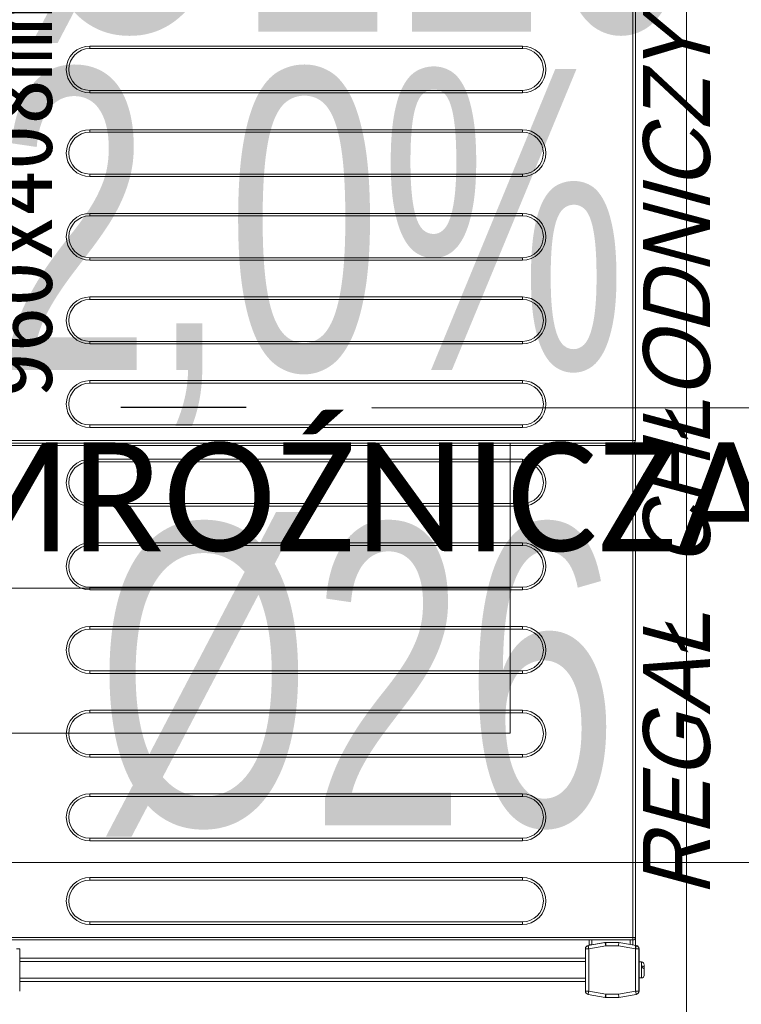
# Model space of a CAD drawing. Header units: centimetres. Extents: x -9388 to 91680, y -1419244 to 50347.
# Tile 109 of 183: x 45511 to 45942, y -709856 to -709268. Entities that reach past the tile are written whole.
import ezdxf
from ezdxf.enums import TextEntityAlignment as Align

# ---------------------------------------------------------------- set-up
doc = ezdxf.new("R2010")
doc.units = ezdxf.units.CM
doc.linetypes.add('PHANTOM', pattern=[2.5, 1.25, -0.25, 0.25, -0.25, 0.25, -0.25])
doc.layers.add('! Strefy Powierzchnie', color=7, linetype='Continuous')
for name, color, linetype, lineweight in [('Metryczki pomieszczeń ArchiCADa_Nr_pióra__6', 7, 'Continuous', 13), ('Q_ks_opis', 3, 'Continuous', 13), ('Q_opisy_średnice_woda', 3, 'Continuous', 9), ('Q_podkład', 8, 'Continuous', 9), ('Wnętrze - umeblowanie_Nr_pióra__1', 7, 'Continuous', 13), ('Ściany wewnętrzne_Nr_pióra__1', 7, 'Continuous', 13)]:
    doc.layers.add(name, color=color, linetype=linetype, lineweight=lineweight)
doc.layers.add('Q_kd', color=7, linetype='PHANTOM', lineweight=30, true_color=0x01ff01)
doc.layers.add('Wnętrze - umeblowanie_Nr_pióra__201', color=7, linetype='Continuous', lineweight=5, true_color=0x595959)
doc.styles.add('Arial Narrow_____', font='ARIALN.TTF', dxfattribs={"width": 0.8})
doc.styles.add('GENERATED_STYLE_1', font='calibri.ttf')
doc.styles.add('GENERATED_STYLE_2', font='arial.ttf')
doc.styles.add('GENERATED_STYLE_5', font='msgothic.ttc')

# ---------------------------------------------------------------- blocks, each defined once
blk = doc.blocks.new('KOMORA MROŹNICZA_08_4', base_point=(43538.57, -711426.62))
at = {"layer": 'Metryczki pomieszczeń ArchiCADa_Nr_pióra__6', "linetype": 'Continuous'}
for p, q in [((43098.4, -711247.72), (44013.61, -711435.72)), ((43996.17, -711520.62), (43080.97, -711332.61)), ((43080.97, -711332.61), (43996.17, -711520.62)), ((43978.73, -711605.51), (43063.53, -711417.51)), ((44013.61, -711435.72), (43996.17, -711520.62)), ((43996.17, -711520.62), (43978.73, -711605.51))]:
    blk.add_line(p, q, dxfattribs=at)
at = {"layer": 'Metryczki pomieszczeń ArchiCADa_Nr_pióra__6'}
for tag, height, style, p in [('ROOM_NAME', 65, 'GENERATED_STYLE_1', (43147.38, -711257.42)), ('ROOM_AREA', 65, 'GENERATED_STYLE_2', (43129.94, -711350.01)), ('DUMMY_385', 65, 'GENERATED_STYLE_2', (43342.18, -711395.3)), ('DUMMY_386', 43.33, 'GENERATED_STYLE_2', (43427.07, -711408.6))]:
    blk.add_attdef(tag, text='', height=height, rotation=348.3916, dxfattribs=dict(at, style=style)).set_placement(p, align=Align.TOP_LEFT)
blk = doc.blocks.new('PAB.01_RZUT PRZYZIEMIA')
at = {"layer": '! Strefy Powierzchnie', "color": 8, "linetype": 'Continuous', "lineweight": 0, "flags": 128}
blk.add_lwpolyline([(44909, -710284.28), (45909, -710284.28), (45909, -708884.28), (44909, -708884.28)], close=True, dxfattribs=at)
at = {"layer": 'Wnętrze - umeblowanie_Nr_pióra__201', "color": 8, "linetype": 'Continuous'}
for p, q in [((45877.12, -709225.19), (45877.12, -709519.19)), ((45877.12, -709225.19), (45877.12, -709519.19)), ((45878.62, -709225.19), (45878.62, -709519.19)), ((45878.62, -709225.19), (45878.62, -709519.19)), ((45811.12, -709283.39), (45552.62, -709283.39)), ((45552.62, -709283.39), (45552.62, -709284.89)), ((45811.12, -709283.39), (45552.62, -709283.39)), ((45552.62, -709283.39), (45552.62, -709284.89)), ((45811.12, -709283.39), (45811.12, -709284.89)), ((45811.12, -709283.39), (45811.12, -709284.89)), ((45811.12, -709284.89), (45552.62, -709284.89)), ((45811.12, -709284.89), (45552.62, -709284.89)), ((45552.62, -709309.89), (45811.12, -709309.89)), ((45552.62, -709309.89), (45552.62, -709311.39)), ((45552.62, -709309.89), (45811.12, -709309.89)), ((45552.62, -709309.89), (45552.62, -709311.39)), ((45552.62, -709311.39), (45811.12, -709311.39)), ((45552.62, -709311.39), (45811.12, -709311.39)), ((45811.12, -709311.39), (45811.12, -709309.89)), ((45811.12, -709311.39), (45811.12, -709309.89)), ((45811.12, -709333.39), (45552.62, -709333.39)), ((45552.62, -709333.39), (45552.62, -709334.89)), ((45811.12, -709333.39), (45552.62, -709333.39)), ((45552.62, -709333.39), (45552.62, -709334.89)), ((45811.12, -709334.89), (45552.62, -709334.89)), ((45811.12, -709334.89), (45552.62, -709334.89)), ((45811.12, -709333.39), (45811.12, -709334.89)), ((45811.12, -709333.39), (45811.12, -709334.89)), ((45552.62, -709359.89), (45811.12, -709359.89)), ((45552.62, -709359.89), (45552.62, -709361.39)), ((45552.62, -709359.89), (45811.12, -709359.89)), ((45552.62, -709359.89), (45552.62, -709361.39)), ((45811.12, -709361.39), (45811.12, -709359.89)), ((45811.12, -709361.39), (45811.12, -709359.89)), ((45552.62, -709361.39), (45811.12, -709361.39)), ((45552.62, -709361.39), (45811.12, -709361.39)), ((45811.12, -709383.39), (45552.62, -709383.39)), ((45552.62, -709383.39), (45552.62, -709384.89)), ((45811.12, -709383.39), (45552.62, -709383.39)), ((45552.62, -709383.39), (45552.62, -709384.89)), ((45811.12, -709383.39), (45811.12, -709384.89)), ((45811.12, -709383.39), (45811.12, -709384.89)), ((45811.12, -709384.89), (45552.62, -709384.89)), ((45811.12, -709384.89), (45552.62, -709384.89)), ((45552.62, -709409.89), (45811.12, -709409.89)), ((45552.62, -709409.89), (45552.62, -709411.39)), ((45552.62, -709409.89), (45811.12, -709409.89)), ((45552.62, -709409.89), (45552.62, -709411.39)), ((45552.62, -709411.39), (45811.12, -709411.39)), ((45552.62, -709411.39), (45811.12, -709411.39)), ((45811.12, -709411.39), (45811.12, -709409.89)), ((45811.12, -709411.39), (45811.12, -709409.89)), ((45811.12, -709433.39), (45552.62, -709433.39)), ((45552.62, -709433.39), (45552.62, -709434.89)), ((45811.12, -709433.39), (45552.62, -709433.39)), ((45552.62, -709433.39), (45552.62, -709434.89)), ((45811.12, -709434.89), (45552.62, -709434.89)), ((45811.12, -709434.89), (45552.62, -709434.89)), ((45811.12, -709433.39), (45811.12, -709434.89)), ((45811.12, -709433.39), (45811.12, -709434.89)), ((45552.62, -709459.89), (45811.12, -709459.89)), ((45552.62, -709459.89), (45552.62, -709461.39)), ((45552.62, -709459.89), (45811.12, -709459.89)), ((45552.62, -709459.89), (45552.62, -709461.39)), ((45811.12, -709461.39), (45811.12, -709459.89)), ((45811.12, -709461.39), (45811.12, -709459.89)), ((45552.62, -709461.39), (45811.12, -709461.39)), ((45552.62, -709461.39), (45811.12, -709461.39)), ((45811.12, -709483.39), (45552.62, -709483.39)), ((45552.62, -709483.39), (45552.62, -709484.89)), ((45811.12, -709483.39), (45552.62, -709483.39)), ((45552.62, -709483.39), (45552.62, -709484.89)), ((45811.12, -709483.39), (45811.12, -709484.89)), ((45811.12, -709483.39), (45811.12, -709484.89)), ((45811.12, -709484.89), (45552.62, -709484.89)), ((45811.12, -709484.89), (45552.62, -709484.89)), ((45552.62, -709509.89), (45811.12, -709509.89)), ((45552.62, -709509.89), (45552.62, -709511.39)), ((45552.62, -709509.89), (45811.12, -709509.89)), ((45552.62, -709509.89), (45552.62, -709511.39)), ((45552.62, -709511.39), (45811.12, -709511.39)), ((45552.62, -709511.39), (45811.12, -709511.39)), ((45811.12, -709511.39), (45811.12, -709509.89)), ((45811.12, -709511.39), (45811.12, -709509.89)), ((45877.12, -709519.19), (45485.12, -709519.19)), ((45877.12, -709519.19), (45485.12, -709519.19)), ((45485.12, -709520.69), (45877.12, -709520.69)), ((45485.12, -709520.69), (45877.12, -709520.69)), ((45485.12, -709522.19), (45877.12, -709522.19)), ((45485.12, -709522.19), (45877.12, -709522.19)), ((45877.12, -709519.19), (45877.12, -709520.69)), ((45877.12, -709519.19), (45878.18, -709519.19)), ((45877.12, -709519.19), (45877.12, -709520.69)), ((45877.12, -709519.19), (45878.18, -709519.19)), ((45877.12, -709520.69), (45877.12, -709522.19)), ((45877.12, -709520.69), (45877.12, -709522.19)), ((45877.12, -709522.19), (45877.12, -709816.19)), ((45878.18, -709522.19), (45877.12, -709522.19)), ((45877.12, -709522.19), (45877.12, -709816.19)), ((45878.18, -709522.19), (45877.12, -709522.19)), ((45878.18, -709519.19), (45878.62, -709519.19)), ((45878.18, -709519.19), (45878.62, -709519.19)), ((45878.62, -709522.19), (45878.18, -709522.19)), ((45878.62, -709522.19), (45878.18, -709522.19)), ((45878.62, -709522.19), (45878.62, -709816.19)), ((45878.62, -709522.19), (45878.62, -709816.19)), ((45811.12, -709530.39), (45552.62, -709530.39)), ((45552.62, -709530.39), (45552.62, -709531.89)), ((45811.12, -709530.39), (45552.62, -709530.39)), ((45552.62, -709530.39), (45552.62, -709531.89)), ((45811.12, -709530.39), (45811.12, -709531.89)), ((45811.12, -709530.39), (45811.12, -709531.89)), ((45811.12, -709531.89), (45552.62, -709531.89)), ((45811.12, -709531.89), (45552.62, -709531.89)), ((45878.68, -709848.22), (45878.68, -709545.36)), ((45878.68, -709848.22), (45878.68, -709545.36)), ((45552.62, -709556.89), (45811.12, -709556.89)), ((45552.62, -709556.89), (45552.62, -709558.39)), ((45552.62, -709556.89), (45811.12, -709556.89)), ((45552.62, -709556.89), (45552.62, -709558.39)), ((45552.62, -709558.39), (45811.12, -709558.39)), ((45552.62, -709558.39), (45811.12, -709558.39)), ((45811.12, -709558.39), (45811.12, -709556.89)), ((45811.12, -709558.39), (45811.12, -709556.89)), ((45811.12, -709580.39), (45552.62, -709580.39)), ((45552.62, -709580.39), (45552.62, -709581.89)), ((45811.12, -709580.39), (45552.62, -709580.39)), ((45552.62, -709580.39), (45552.62, -709581.89)), ((45811.12, -709581.89), (45552.62, -709581.89)), ((45811.12, -709581.89), (45552.62, -709581.89)), ((45811.12, -709580.39), (45811.12, -709581.89)), ((45811.12, -709580.39), (45811.12, -709581.89)), ((45552.62, -709606.89), (45811.12, -709606.89)), ((45552.62, -709606.89), (45552.62, -709608.39)), ((45552.62, -709606.89), (45811.12, -709606.89)), ((45552.62, -709606.89), (45552.62, -709608.39)), ((45811.12, -709608.39), (45811.12, -709606.89)), ((45811.12, -709608.39), (45811.12, -709606.89)), ((45552.62, -709608.39), (45811.12, -709608.39)), ((45552.62, -709608.39), (45811.12, -709608.39)), ((45811.12, -709630.39), (45552.62, -709630.39)), ((45552.62, -709630.39), (45552.62, -709631.89)), ((45811.12, -709630.39), (45552.62, -709630.39)), ((45552.62, -709630.39), (45552.62, -709631.89)), ((45811.12, -709630.39), (45811.12, -709631.89)), ((45811.12, -709630.39), (45811.12, -709631.89)), ((45811.12, -709631.89), (45552.62, -709631.89)), ((45811.12, -709631.89), (45552.62, -709631.89)), ((45552.62, -709656.89), (45811.12, -709656.89)), ((45552.62, -709656.89), (45552.62, -709658.39)), ((45552.62, -709656.89), (45811.12, -709656.89)), ((45552.62, -709656.89), (45552.62, -709658.39)), ((45552.62, -709658.39), (45811.12, -709658.39)), ((45552.62, -709658.39), (45811.12, -709658.39)), ((45811.12, -709658.39), (45811.12, -709656.89)), ((45811.12, -709658.39), (45811.12, -709656.89)), ((45811.12, -709680.39), (45552.62, -709680.39)), ((45552.62, -709680.39), (45552.62, -709681.89)), ((45811.12, -709680.39), (45552.62, -709680.39)), ((45552.62, -709680.39), (45552.62, -709681.89)), ((45811.12, -709681.89), (45552.62, -709681.89)), ((45811.12, -709681.89), (45552.62, -709681.89)), ((45811.12, -709680.39), (45811.12, -709681.89)), ((45811.12, -709680.39), (45811.12, -709681.89)), ((45552.62, -709706.89), (45811.12, -709706.89)), ((45552.62, -709706.89), (45552.62, -709708.39)), ((45552.62, -709706.89), (45811.12, -709706.89)), ((45552.62, -709706.89), (45552.62, -709708.39)), ((45811.12, -709708.39), (45811.12, -709706.89)), ((45811.12, -709708.39), (45811.12, -709706.89)), ((45552.62, -709708.39), (45811.12, -709708.39)), ((45552.62, -709708.39), (45811.12, -709708.39)), ((45811.12, -709730.39), (45552.62, -709730.39)), ((45552.62, -709730.39), (45552.62, -709731.89)), ((45811.12, -709730.39), (45552.62, -709730.39)), ((45552.62, -709730.39), (45552.62, -709731.89)), ((45811.12, -709730.39), (45811.12, -709731.89)), ((45811.12, -709730.39), (45811.12, -709731.89)), ((45811.12, -709731.89), (45552.62, -709731.89)), ((45811.12, -709731.89), (45552.62, -709731.89)), ((45552.62, -709756.89), (45811.12, -709756.89)), ((45552.62, -709756.89), (45552.62, -709758.39)), ((45552.62, -709756.89), (45811.12, -709756.89)), ((45552.62, -709756.89), (45552.62, -709758.39)), ((45552.62, -709758.39), (45811.12, -709758.39)), ((45552.62, -709758.39), (45811.12, -709758.39)), ((45811.12, -709758.39), (45811.12, -709756.89)), ((45811.12, -709758.39), (45811.12, -709756.89)), ((45811.12, -709780.39), (45552.62, -709780.39)), ((45552.62, -709780.39), (45552.62, -709781.89)), ((45811.12, -709780.39), (45552.62, -709780.39)), ((45552.62, -709780.39), (45552.62, -709781.89)), ((45811.12, -709781.89), (45552.62, -709781.89)), ((45811.12, -709781.89), (45552.62, -709781.89)), ((45811.12, -709780.39), (45811.12, -709781.89)), ((45811.12, -709780.39), (45811.12, -709781.89)), ((45552.62, -709806.89), (45811.12, -709806.89)), ((45552.62, -709806.89), (45552.62, -709808.39)), ((45552.62, -709806.89), (45811.12, -709806.89)), ((45552.62, -709806.89), (45552.62, -709808.39)), ((45811.12, -709808.39), (45811.12, -709806.89)), ((45811.12, -709808.39), (45811.12, -709806.89)), ((45552.62, -709808.39), (45811.12, -709808.39)), ((45552.62, -709808.39), (45811.12, -709808.39)), ((45877.12, -709816.19), (45485.12, -709816.19)), ((45877.12, -709816.19), (45485.12, -709816.19)), ((45877.12, -709817.69), (45485.12, -709817.69)), ((45877.12, -709817.69), (45485.12, -709817.69)), ((45851.02, -709817.69), (45851.02, -709820.77)), ((45851.02, -709817.69), (45851.02, -709820.77)), ((45852.52, -709817.69), (45852.52, -709820.51)), ((45852.52, -709817.69), (45852.52, -709820.51)), ((45875.52, -709817.69), (45875.52, -709820.38)), ((45875.52, -709817.69), (45875.52, -709820.38)), ((45877.02, -709817.69), (45877.02, -709820.64)), ((45877.02, -709817.69), (45877.02, -709820.64)), ((45877.12, -709816.19), (45877.12, -709817.69)), ((45877.12, -709816.19), (45878.18, -709816.19)), ((45877.12, -709816.19), (45877.12, -709817.69)), ((45877.12, -709816.19), (45878.18, -709816.19)), ((45878.18, -709816.19), (45878.62, -709816.19)), ((45878.18, -709816.19), (45878.62, -709816.19)), ((45508.77, -709822.98), (45510.77, -709822.98)), ((45508.77, -709822.98), (45510.77, -709822.98)), ((45510.77, -709822.98), (45510.77, -709848.22)), ((45510.77, -709822.98), (45510.77, -709848.22)), ((45848.68, -709822.98), (45850.68, -709822.98)), ((45848.68, -709848.22), (45848.68, -709822.98)), ((45848.68, -709822.98), (45850.68, -709822.98)), ((45848.68, -709848.22), (45848.68, -709822.98)), ((45850.33, -709821.01), (45860.51, -709819.22)), ((45850.33, -709821.01), (45860.51, -709819.22)), ((45850.68, -709822.98), (45860.85, -709821.19)), ((45850.68, -709822.98), (45860.85, -709821.19)), ((45850.68, -709848.22), (45850.68, -709822.98)), ((45850.68, -709848.22), (45850.68, -709822.98)), ((45860.02, -709819.19), (45852.52, -709820.51)), ((45860.02, -709819.19), (45852.52, -709820.51)), ((45860.77, -709819.19), (45860.02, -709819.19)), ((45860.77, -709819.19), (45860.02, -709819.19)), ((45860.75, -709819.19), (45860.77, -709819.19)), ((45860.75, -709819.19), (45860.77, -709819.19)), ((45860.77, -709819.19), (45860.85, -709819.19)), ((45860.77, -709819.19), (45860.85, -709819.19)), ((45860.85, -709819.19), (45868.68, -709819.19)), ((45860.85, -709821.19), (45860.85, -709819.19)), ((45860.85, -709819.19), (45868.68, -709819.19)), ((45860.85, -709821.19), (45860.85, -709819.19)), ((45860.85, -709821.19), (45868.5, -709821.19)), ((45860.85, -709821.19), (45868.5, -709821.19)), ((45868.5, -709821.19), (45878.68, -709822.98)), ((45868.5, -709821.19), (45878.68, -709822.98)), ((45868.68, -709819.19), (45879.03, -709821.01)), ((45868.68, -709819.19), (45868.77, -709819.19)), ((45868.68, -709819.19), (45879.03, -709821.01)), ((45868.68, -709819.19), (45868.77, -709819.19)), ((45868.77, -709819.19), (45879.11, -709821.01)), ((45868.77, -709819.19), (45879.11, -709821.01)), ((45878.68, -709822.98), (45878.68, -709848.22)), ((45878.68, -709822.98), (45880.68, -709822.98)), ((45878.68, -709822.98), (45878.68, -709848.22)), ((45878.68, -709822.98), (45880.68, -709822.98)), ((45880.68, -709822.98), (45880.68, -709848.22)), ((45880.68, -709822.98), (45880.68, -709848.22)), ((45880.77, -709822.98), (45880.77, -709848.22)), ((45880.77, -709822.98), (45880.77, -709848.22)), ((45848.68, -709828.6), (45510.77, -709828.6)), ((45848.68, -709828.6), (45510.77, -709828.6)), ((45848.68, -709830.6), (45510.77, -709830.6)), ((45848.68, -709830.6), (45510.77, -709830.6)), ((45880.77, -709830.85), (45882.27, -709830.85)), ((45880.77, -709830.85), (45882.27, -709830.85)), ((45882.27, -709830.85), (45882.27, -709840.35)), ((45882.27, -709830.85), (45882.27, -709840.35)), ((45882.57, -709833.26), (45882.57, -709834.37)), ((45882.57, -709833.26), (45882.57, -709834.37)), ((45883.77, -709834.76), (45883.77, -709833.83)), ((45883.77, -709834.76), (45883.77, -709833.83)), ((45848.68, -709840.6), (45510.77, -709840.6)), ((45848.68, -709840.6), (45510.77, -709840.6)), ((45848.68, -709842.6), (45510.77, -709842.6)), ((45848.68, -709842.6), (45510.77, -709842.6)), ((45882.27, -709840.35), (45880.77, -709840.35)), ((45882.27, -709840.35), (45880.77, -709840.35)), ((45850.68, -709848.22), (45848.68, -709848.22)), ((45850.68, -709848.22), (45848.68, -709848.22)), ((45860.85, -709850.02), (45850.68, -709848.22)), ((45860.85, -709850.02), (45850.68, -709848.22)), ((45878.68, -709848.22), (45868.5, -709850.02)), ((45878.68, -709848.22), (45868.5, -709850.02)), ((45880.68, -709848.22), (45878.68, -709848.22)), ((45880.68, -709848.22), (45878.68, -709848.22)), ((45860.51, -709851.99), (45850.33, -709850.19)), ((45860.51, -709851.99), (45850.33, -709850.19)), ((45860.77, -709852.02), (45860.75, -709852.01)), ((45860.77, -709852.02), (45860.75, -709852.01)), ((45868.77, -709852.02), (45860.77, -709852.02)), ((45868.77, -709852.02), (45860.77, -709852.02)), ((45868.5, -709850.02), (45860.85, -709850.02)), ((45860.85, -709852.02), (45860.85, -709850.02)), ((45868.5, -709850.02), (45860.85, -709850.02)), ((45860.85, -709852.02), (45860.85, -709850.02)), ((45868.68, -709852.02), (45860.85, -709852.02)), ((45868.68, -709852.02), (45860.85, -709852.02)), ((45879.03, -709850.19), (45868.68, -709852.02)), ((45879.03, -709850.19), (45868.68, -709852.02)), ((45879.11, -709850.19), (45868.77, -709852.02)), ((45879.11, -709850.19), (45868.77, -709852.02))]:
    blk.add_line(p, q, dxfattribs=at)
at = {"layer": 'Wnętrze - umeblowanie_Nr_pióra__201', "color": 8, "linetype": 'Continuous', "flags": 128}
for points in [[(45552.62, -709283.39), (45550.07, -709283.62), (45547.46, -709284.37), (45544.96, -709285.67), (45542.72, -709287.49), (45540.9, -709289.72), (45539.6, -709292.23), (45538.85, -709294.84), (45538.62, -709297.39), (45538.85, -709299.93), (45539.6, -709302.54), (45540.9, -709305.05), (45542.72, -709307.28), (45544.96, -709309.1), (45547.46, -709310.4), (45550.07, -709311.15), (45552.62, -709311.39)], [(45552.62, -709283.39), (45550.07, -709283.62), (45547.46, -709284.37), (45544.96, -709285.67), (45542.72, -709287.49), (45540.9, -709289.72), (45539.6, -709292.23), (45538.85, -709294.84), (45538.62, -709297.39), (45538.85, -709299.93), (45539.6, -709302.54), (45540.9, -709305.05), (45542.72, -709307.28), (45544.96, -709309.1), (45547.46, -709310.4), (45550.07, -709311.15), (45552.62, -709311.39)], [(45811.12, -709311.39), (45813.66, -709311.15), (45816.27, -709310.4), (45818.78, -709309.1), (45821.02, -709307.28), (45822.84, -709305.05), (45824.13, -709302.54), (45824.88, -709299.93), (45825.12, -709297.39), (45824.88, -709294.84), (45824.13, -709292.23), (45822.84, -709289.72), (45821.02, -709287.49), (45818.78, -709285.67), (45816.27, -709284.37), (45813.66, -709283.62), (45811.12, -709283.39)], [(45811.12, -709311.39), (45813.66, -709311.15), (45816.27, -709310.4), (45818.78, -709309.1), (45821.02, -709307.28), (45822.84, -709305.05), (45824.13, -709302.54), (45824.88, -709299.93), (45825.12, -709297.39), (45824.88, -709294.84), (45824.13, -709292.23), (45822.84, -709289.72), (45821.02, -709287.49), (45818.78, -709285.67), (45816.27, -709284.37), (45813.66, -709283.62), (45811.12, -709283.39)], [(45552.62, -709333.39), (45550.07, -709333.62), (45547.46, -709334.37), (45544.96, -709335.67), (45542.72, -709337.49), (45540.9, -709339.72), (45539.6, -709342.23), (45538.85, -709344.84), (45538.62, -709347.39), (45538.85, -709349.93), (45539.6, -709352.54), (45540.9, -709355.05), (45542.72, -709357.28), (45544.96, -709359.1), (45547.46, -709360.4), (45550.07, -709361.15), (45552.62, -709361.39)], [(45552.62, -709333.39), (45550.07, -709333.62), (45547.46, -709334.37), (45544.96, -709335.67), (45542.72, -709337.49), (45540.9, -709339.72), (45539.6, -709342.23), (45538.85, -709344.84), (45538.62, -709347.39), (45538.85, -709349.93), (45539.6, -709352.54), (45540.9, -709355.05), (45542.72, -709357.28), (45544.96, -709359.1), (45547.46, -709360.4), (45550.07, -709361.15), (45552.62, -709361.39)], [(45811.12, -709361.39), (45813.66, -709361.15), (45816.27, -709360.4), (45818.78, -709359.1), (45821.02, -709357.28), (45822.84, -709355.05), (45824.13, -709352.54), (45824.88, -709349.93), (45825.12, -709347.39), (45824.88, -709344.84), (45824.13, -709342.23), (45822.84, -709339.72), (45821.02, -709337.49), (45818.78, -709335.67), (45816.27, -709334.37), (45813.66, -709333.62), (45811.12, -709333.39)], [(45811.12, -709361.39), (45813.66, -709361.15), (45816.27, -709360.4), (45818.78, -709359.1), (45821.02, -709357.28), (45822.84, -709355.05), (45824.13, -709352.54), (45824.88, -709349.93), (45825.12, -709347.39), (45824.88, -709344.84), (45824.13, -709342.23), (45822.84, -709339.72), (45821.02, -709337.49), (45818.78, -709335.67), (45816.27, -709334.37), (45813.66, -709333.62), (45811.12, -709333.39)], [(45552.62, -709383.39), (45550.07, -709383.62), (45547.46, -709384.37), (45544.96, -709385.67), (45542.72, -709387.49), (45540.9, -709389.72), (45539.6, -709392.23), (45538.85, -709394.84), (45538.62, -709397.39), (45538.85, -709399.93), (45539.6, -709402.54), (45540.9, -709405.05), (45542.72, -709407.28), (45544.96, -709409.1), (45547.46, -709410.4), (45550.07, -709411.15), (45552.62, -709411.39)], [(45552.62, -709383.39), (45550.07, -709383.62), (45547.46, -709384.37), (45544.96, -709385.67), (45542.72, -709387.49), (45540.9, -709389.72), (45539.6, -709392.23), (45538.85, -709394.84), (45538.62, -709397.39), (45538.85, -709399.93), (45539.6, -709402.54), (45540.9, -709405.05), (45542.72, -709407.28), (45544.96, -709409.1), (45547.46, -709410.4), (45550.07, -709411.15), (45552.62, -709411.39)], [(45811.12, -709411.39), (45813.66, -709411.15), (45816.27, -709410.4), (45818.78, -709409.1), (45821.02, -709407.28), (45822.84, -709405.05), (45824.13, -709402.54), (45824.88, -709399.93), (45825.12, -709397.39), (45824.88, -709394.84), (45824.13, -709392.23), (45822.84, -709389.72), (45821.02, -709387.49), (45818.78, -709385.67), (45816.27, -709384.37), (45813.66, -709383.62), (45811.12, -709383.39)], [(45811.12, -709411.39), (45813.66, -709411.15), (45816.27, -709410.4), (45818.78, -709409.1), (45821.02, -709407.28), (45822.84, -709405.05), (45824.13, -709402.54), (45824.88, -709399.93), (45825.12, -709397.39), (45824.88, -709394.84), (45824.13, -709392.23), (45822.84, -709389.72), (45821.02, -709387.49), (45818.78, -709385.67), (45816.27, -709384.37), (45813.66, -709383.62), (45811.12, -709383.39)], [(45552.62, -709433.39), (45550.07, -709433.62), (45547.46, -709434.37), (45544.96, -709435.67), (45542.72, -709437.49), (45540.9, -709439.72), (45539.6, -709442.23), (45538.85, -709444.84), (45538.62, -709447.39), (45538.85, -709449.93), (45539.6, -709452.54), (45540.9, -709455.05), (45542.72, -709457.28), (45544.96, -709459.1), (45547.46, -709460.4), (45550.07, -709461.15), (45552.62, -709461.39)], [(45552.62, -709433.39), (45550.07, -709433.62), (45547.46, -709434.37), (45544.96, -709435.67), (45542.72, -709437.49), (45540.9, -709439.72), (45539.6, -709442.23), (45538.85, -709444.84), (45538.62, -709447.39), (45538.85, -709449.93), (45539.6, -709452.54), (45540.9, -709455.05), (45542.72, -709457.28), (45544.96, -709459.1), (45547.46, -709460.4), (45550.07, -709461.15), (45552.62, -709461.39)], [(45811.12, -709461.39), (45813.66, -709461.15), (45816.27, -709460.4), (45818.78, -709459.1), (45821.02, -709457.28), (45822.84, -709455.05), (45824.13, -709452.54), (45824.88, -709449.93), (45825.12, -709447.39), (45824.88, -709444.84), (45824.13, -709442.23), (45822.84, -709439.72), (45821.02, -709437.49), (45818.78, -709435.67), (45816.27, -709434.37), (45813.66, -709433.62), (45811.12, -709433.39)], [(45811.12, -709461.39), (45813.66, -709461.15), (45816.27, -709460.4), (45818.78, -709459.1), (45821.02, -709457.28), (45822.84, -709455.05), (45824.13, -709452.54), (45824.88, -709449.93), (45825.12, -709447.39), (45824.88, -709444.84), (45824.13, -709442.23), (45822.84, -709439.72), (45821.02, -709437.49), (45818.78, -709435.67), (45816.27, -709434.37), (45813.66, -709433.62), (45811.12, -709433.39)], [(45552.62, -709483.39), (45550.07, -709483.62), (45547.46, -709484.37), (45544.96, -709485.67), (45542.72, -709487.49), (45540.9, -709489.72), (45539.6, -709492.23), (45538.85, -709494.84), (45538.62, -709497.39), (45538.85, -709499.93), (45539.6, -709502.54), (45540.9, -709505.05), (45542.72, -709507.28), (45544.96, -709509.1), (45547.46, -709510.4), (45550.07, -709511.15), (45552.62, -709511.39)], [(45552.62, -709483.39), (45550.07, -709483.62), (45547.46, -709484.37), (45544.96, -709485.67), (45542.72, -709487.49), (45540.9, -709489.72), (45539.6, -709492.23), (45538.85, -709494.84), (45538.62, -709497.39), (45538.85, -709499.93), (45539.6, -709502.54), (45540.9, -709505.05), (45542.72, -709507.28), (45544.96, -709509.1), (45547.46, -709510.4), (45550.07, -709511.15), (45552.62, -709511.39)], [(45811.12, -709511.39), (45813.66, -709511.15), (45816.27, -709510.4), (45818.78, -709509.1), (45821.02, -709507.28), (45822.84, -709505.05), (45824.13, -709502.54), (45824.88, -709499.93), (45825.12, -709497.39), (45824.88, -709494.84), (45824.13, -709492.23), (45822.84, -709489.72), (45821.02, -709487.49), (45818.78, -709485.67), (45816.27, -709484.37), (45813.66, -709483.62), (45811.12, -709483.39)], [(45811.12, -709511.39), (45813.66, -709511.15), (45816.27, -709510.4), (45818.78, -709509.1), (45821.02, -709507.28), (45822.84, -709505.05), (45824.13, -709502.54), (45824.88, -709499.93), (45825.12, -709497.39), (45824.88, -709494.84), (45824.13, -709492.23), (45822.84, -709489.72), (45821.02, -709487.49), (45818.78, -709485.67), (45816.27, -709484.37), (45813.66, -709483.62), (45811.12, -709483.39)], [(45552.62, -709530.39), (45550.07, -709530.62), (45547.46, -709531.37), (45544.96, -709532.67), (45542.72, -709534.49), (45540.9, -709536.72), (45539.6, -709539.23), (45538.85, -709541.84), (45538.62, -709544.39), (45538.85, -709546.93), (45539.6, -709549.54), (45540.9, -709552.05), (45542.72, -709554.28), (45544.96, -709556.1), (45547.46, -709557.4), (45550.07, -709558.15), (45552.62, -709558.39)], [(45552.62, -709530.39), (45550.07, -709530.62), (45547.46, -709531.37), (45544.96, -709532.67), (45542.72, -709534.49), (45540.9, -709536.72), (45539.6, -709539.23), (45538.85, -709541.84), (45538.62, -709544.39), (45538.85, -709546.93), (45539.6, -709549.54), (45540.9, -709552.05), (45542.72, -709554.28), (45544.96, -709556.1), (45547.46, -709557.4), (45550.07, -709558.15), (45552.62, -709558.39)], [(45811.12, -709558.39), (45813.66, -709558.15), (45816.27, -709557.4), (45818.78, -709556.1), (45821.02, -709554.28), (45822.84, -709552.05), (45824.13, -709549.54), (45824.88, -709546.93), (45825.12, -709544.39), (45824.88, -709541.84), (45824.13, -709539.23), (45822.84, -709536.72), (45821.02, -709534.49), (45818.78, -709532.67), (45816.27, -709531.37), (45813.66, -709530.62), (45811.12, -709530.39)], [(45811.12, -709558.39), (45813.66, -709558.15), (45816.27, -709557.4), (45818.78, -709556.1), (45821.02, -709554.28), (45822.84, -709552.05), (45824.13, -709549.54), (45824.88, -709546.93), (45825.12, -709544.39), (45824.88, -709541.84), (45824.13, -709539.23), (45822.84, -709536.72), (45821.02, -709534.49), (45818.78, -709532.67), (45816.27, -709531.37), (45813.66, -709530.62), (45811.12, -709530.39)], [(45552.62, -709580.39), (45550.07, -709580.62), (45547.46, -709581.37), (45544.96, -709582.67), (45542.72, -709584.49), (45540.9, -709586.72), (45539.6, -709589.23), (45538.85, -709591.84), (45538.62, -709594.39), (45538.85, -709596.93), (45539.6, -709599.54), (45540.9, -709602.05), (45542.72, -709604.28), (45544.96, -709606.1), (45547.46, -709607.4), (45550.07, -709608.15), (45552.62, -709608.39)], [(45552.62, -709580.39), (45550.07, -709580.62), (45547.46, -709581.37), (45544.96, -709582.67), (45542.72, -709584.49), (45540.9, -709586.72), (45539.6, -709589.23), (45538.85, -709591.84), (45538.62, -709594.39), (45538.85, -709596.93), (45539.6, -709599.54), (45540.9, -709602.05), (45542.72, -709604.28), (45544.96, -709606.1), (45547.46, -709607.4), (45550.07, -709608.15), (45552.62, -709608.39)], [(45811.12, -709608.39), (45813.66, -709608.15), (45816.27, -709607.4), (45818.78, -709606.1), (45821.02, -709604.28), (45822.84, -709602.05), (45824.13, -709599.54), (45824.88, -709596.93), (45825.12, -709594.39), (45824.88, -709591.84), (45824.13, -709589.23), (45822.84, -709586.72), (45821.02, -709584.49), (45818.78, -709582.67), (45816.27, -709581.37), (45813.66, -709580.62), (45811.12, -709580.39)], [(45811.12, -709608.39), (45813.66, -709608.15), (45816.27, -709607.4), (45818.78, -709606.1), (45821.02, -709604.28), (45822.84, -709602.05), (45824.13, -709599.54), (45824.88, -709596.93), (45825.12, -709594.39), (45824.88, -709591.84), (45824.13, -709589.23), (45822.84, -709586.72), (45821.02, -709584.49), (45818.78, -709582.67), (45816.27, -709581.37), (45813.66, -709580.62), (45811.12, -709580.39)], [(45552.62, -709630.39), (45550.07, -709630.62), (45547.46, -709631.37), (45544.96, -709632.67), (45542.72, -709634.49), (45540.9, -709636.72), (45539.6, -709639.23), (45538.85, -709641.84), (45538.62, -709644.39), (45538.85, -709646.93), (45539.6, -709649.54), (45540.9, -709652.05), (45542.72, -709654.28), (45544.96, -709656.1), (45547.46, -709657.4), (45550.07, -709658.15), (45552.62, -709658.39)], [(45552.62, -709630.39), (45550.07, -709630.62), (45547.46, -709631.37), (45544.96, -709632.67), (45542.72, -709634.49), (45540.9, -709636.72), (45539.6, -709639.23), (45538.85, -709641.84), (45538.62, -709644.39), (45538.85, -709646.93), (45539.6, -709649.54), (45540.9, -709652.05), (45542.72, -709654.28), (45544.96, -709656.1), (45547.46, -709657.4), (45550.07, -709658.15), (45552.62, -709658.39)], [(45811.12, -709658.39), (45813.66, -709658.15), (45816.27, -709657.4), (45818.78, -709656.1), (45821.02, -709654.28), (45822.84, -709652.05), (45824.13, -709649.54), (45824.88, -709646.93), (45825.12, -709644.39), (45824.88, -709641.84), (45824.13, -709639.23), (45822.84, -709636.72), (45821.02, -709634.49), (45818.78, -709632.67), (45816.27, -709631.37), (45813.66, -709630.62), (45811.12, -709630.39)], [(45811.12, -709658.39), (45813.66, -709658.15), (45816.27, -709657.4), (45818.78, -709656.1), (45821.02, -709654.28), (45822.84, -709652.05), (45824.13, -709649.54), (45824.88, -709646.93), (45825.12, -709644.39), (45824.88, -709641.84), (45824.13, -709639.23), (45822.84, -709636.72), (45821.02, -709634.49), (45818.78, -709632.67), (45816.27, -709631.37), (45813.66, -709630.62), (45811.12, -709630.39)], [(45552.62, -709680.39), (45550.07, -709680.62), (45547.46, -709681.37), (45544.96, -709682.67), (45542.72, -709684.49), (45540.9, -709686.72), (45539.6, -709689.23), (45538.85, -709691.84), (45538.62, -709694.39), (45538.85, -709696.93), (45539.6, -709699.54), (45540.9, -709702.05), (45542.72, -709704.28), (45544.96, -709706.1), (45547.46, -709707.4), (45550.07, -709708.15), (45552.62, -709708.39)], [(45552.62, -709680.39), (45550.07, -709680.62), (45547.46, -709681.37), (45544.96, -709682.67), (45542.72, -709684.49), (45540.9, -709686.72), (45539.6, -709689.23), (45538.85, -709691.84), (45538.62, -709694.39), (45538.85, -709696.93), (45539.6, -709699.54), (45540.9, -709702.05), (45542.72, -709704.28), (45544.96, -709706.1), (45547.46, -709707.4), (45550.07, -709708.15), (45552.62, -709708.39)], [(45811.12, -709708.39), (45813.66, -709708.15), (45816.27, -709707.4), (45818.78, -709706.1), (45821.02, -709704.28), (45822.84, -709702.05), (45824.13, -709699.54), (45824.88, -709696.93), (45825.12, -709694.39), (45824.88, -709691.84), (45824.13, -709689.23), (45822.84, -709686.72), (45821.02, -709684.49), (45818.78, -709682.67), (45816.27, -709681.37), (45813.66, -709680.62), (45811.12, -709680.39)], [(45811.12, -709708.39), (45813.66, -709708.15), (45816.27, -709707.4), (45818.78, -709706.1), (45821.02, -709704.28), (45822.84, -709702.05), (45824.13, -709699.54), (45824.88, -709696.93), (45825.12, -709694.39), (45824.88, -709691.84), (45824.13, -709689.23), (45822.84, -709686.72), (45821.02, -709684.49), (45818.78, -709682.67), (45816.27, -709681.37), (45813.66, -709680.62), (45811.12, -709680.39)], [(45552.62, -709730.39), (45550.07, -709730.62), (45547.46, -709731.37), (45544.96, -709732.67), (45542.72, -709734.49), (45540.9, -709736.72), (45539.6, -709739.23), (45538.85, -709741.84), (45538.62, -709744.39), (45538.85, -709746.93), (45539.6, -709749.54), (45540.9, -709752.05), (45542.72, -709754.28), (45544.96, -709756.1), (45547.46, -709757.4), (45550.07, -709758.15), (45552.62, -709758.39)], [(45552.62, -709730.39), (45550.07, -709730.62), (45547.46, -709731.37), (45544.96, -709732.67), (45542.72, -709734.49), (45540.9, -709736.72), (45539.6, -709739.23), (45538.85, -709741.84), (45538.62, -709744.39), (45538.85, -709746.93), (45539.6, -709749.54), (45540.9, -709752.05), (45542.72, -709754.28), (45544.96, -709756.1), (45547.46, -709757.4), (45550.07, -709758.15), (45552.62, -709758.39)], [(45811.12, -709758.39), (45813.66, -709758.15), (45816.27, -709757.4), (45818.78, -709756.1), (45821.02, -709754.28), (45822.84, -709752.05), (45824.13, -709749.54), (45824.88, -709746.93), (45825.12, -709744.39), (45824.88, -709741.84), (45824.13, -709739.23), (45822.84, -709736.72), (45821.02, -709734.49), (45818.78, -709732.67), (45816.27, -709731.37), (45813.66, -709730.62), (45811.12, -709730.39)], [(45811.12, -709758.39), (45813.66, -709758.15), (45816.27, -709757.4), (45818.78, -709756.1), (45821.02, -709754.28), (45822.84, -709752.05), (45824.13, -709749.54), (45824.88, -709746.93), (45825.12, -709744.39), (45824.88, -709741.84), (45824.13, -709739.23), (45822.84, -709736.72), (45821.02, -709734.49), (45818.78, -709732.67), (45816.27, -709731.37), (45813.66, -709730.62), (45811.12, -709730.39)], [(45552.62, -709780.39), (45550.07, -709780.62), (45547.46, -709781.37), (45544.96, -709782.67), (45542.72, -709784.49), (45540.9, -709786.72), (45539.6, -709789.23), (45538.85, -709791.84), (45538.62, -709794.39), (45538.85, -709796.93), (45539.6, -709799.54), (45540.9, -709802.05), (45542.72, -709804.28), (45544.96, -709806.1), (45547.46, -709807.4), (45550.07, -709808.15), (45552.62, -709808.39)], [(45552.62, -709780.39), (45550.07, -709780.62), (45547.46, -709781.37), (45544.96, -709782.67), (45542.72, -709784.49), (45540.9, -709786.72), (45539.6, -709789.23), (45538.85, -709791.84), (45538.62, -709794.39), (45538.85, -709796.93), (45539.6, -709799.54), (45540.9, -709802.05), (45542.72, -709804.28), (45544.96, -709806.1), (45547.46, -709807.4), (45550.07, -709808.15), (45552.62, -709808.39)], [(45811.12, -709808.39), (45813.66, -709808.15), (45816.27, -709807.4), (45818.78, -709806.1), (45821.02, -709804.28), (45822.84, -709802.05), (45824.13, -709799.54), (45824.88, -709796.93), (45825.12, -709794.39), (45824.88, -709791.84), (45824.13, -709789.23), (45822.84, -709786.72), (45821.02, -709784.49), (45818.78, -709782.67), (45816.27, -709781.37), (45813.66, -709780.62), (45811.12, -709780.39)], [(45811.12, -709808.39), (45813.66, -709808.15), (45816.27, -709807.4), (45818.78, -709806.1), (45821.02, -709804.28), (45822.84, -709802.05), (45824.13, -709799.54), (45824.88, -709796.93), (45825.12, -709794.39), (45824.88, -709791.84), (45824.13, -709789.23), (45822.84, -709786.72), (45821.02, -709784.49), (45818.78, -709782.67), (45816.27, -709781.37), (45813.66, -709780.62), (45811.12, -709780.39)], [(45850.68, -709822.98), (45850.61, -709822.6), (45850.55, -709822.23), (45850.49, -709821.89), (45850.43, -709821.59), (45850.39, -709821.34), (45850.36, -709821.16), (45850.33, -709821.01)], [(45850.68, -709822.98), (45850.61, -709822.6), (45850.55, -709822.23), (45850.49, -709821.89), (45850.43, -709821.59), (45850.39, -709821.34), (45850.36, -709821.16), (45850.33, -709821.01)], [(45852.52, -709820.51), (45852.22, -709820.56), (45851.94, -709820.61), (45851.68, -709820.65), (45851.46, -709820.69), (45851.27, -709820.73), (45851.13, -709820.75), (45851.02, -709820.77)], [(45852.52, -709820.51), (45852.22, -709820.56), (45851.94, -709820.61), (45851.68, -709820.65), (45851.46, -709820.69), (45851.27, -709820.73), (45851.13, -709820.75), (45851.02, -709820.77)], [(45860.51, -709819.25), (45860.53, -709819.37), (45860.57, -709819.55), (45860.61, -709819.79), (45860.66, -709820.09), (45860.72, -709820.43), (45860.79, -709820.8), (45860.85, -709821.19)], [(45860.51, -709819.25), (45860.53, -709819.37), (45860.57, -709819.55), (45860.61, -709819.79), (45860.66, -709820.09), (45860.72, -709820.43), (45860.79, -709820.8), (45860.85, -709821.19)], [(45868.5, -709821.19), (45868.54, -709820.8), (45868.57, -709820.42), (45868.6, -709820.07), (45868.63, -709819.77), (45868.65, -709819.52), (45868.67, -709819.34), (45868.68, -709819.19)], [(45868.5, -709821.19), (45868.54, -709820.8), (45868.57, -709820.42), (45868.6, -709820.07), (45868.63, -709819.77), (45868.65, -709819.52), (45868.67, -709819.34), (45868.68, -709819.19)], [(45879.02, -709821.05), (45879, -709821.16), (45878.97, -709821.34), (45878.93, -709821.59), (45878.87, -709821.89), (45878.81, -709822.23), (45878.75, -709822.6), (45878.68, -709822.98)], [(45879.02, -709821.05), (45879, -709821.16), (45878.97, -709821.34), (45878.93, -709821.59), (45878.87, -709821.89), (45878.81, -709822.23), (45878.75, -709822.6), (45878.68, -709822.98)], [(45883.77, -709833.83), (45883.68, -709833.63), (45883.43, -709833.46), (45883.05, -709833.33), (45882.57, -709833.26)], [(45883.77, -709833.83), (45883.68, -709833.63), (45883.43, -709833.46), (45883.05, -709833.33), (45882.57, -709833.26)], [(45882.57, -709834.37), (45883.03, -709834.44), (45883.42, -709834.56), (45883.67, -709834.73), (45883.77, -709834.94)], [(45882.57, -709834.37), (45883.03, -709834.44), (45883.42, -709834.56), (45883.67, -709834.73), (45883.77, -709834.94)], [(45883.77, -709832.8), (45883.77, -709833.03), (45883.77, -709833.83)], [(45883.77, -709832.8), (45883.77, -709833.03), (45883.77, -709833.83)], [(45883.77, -709834.94), (45883.77, -709836.02), (45883.77, -709837.12), (45883.77, -709838.03), (45883.77, -709838.6), (45883.77, -709838.85), (45883.77, -709838.82)], [(45883.77, -709834.94), (45883.77, -709836.02), (45883.77, -709837.12), (45883.77, -709838.03), (45883.77, -709838.6), (45883.77, -709838.85), (45883.77, -709838.82)], [(45850.34, -709850.15), (45850.36, -709850.04), (45850.39, -709849.86), (45850.43, -709849.62), (45850.49, -709849.32), (45850.55, -709848.98), (45850.61, -709848.61), (45850.68, -709848.22)], [(45850.34, -709850.15), (45850.36, -709850.04), (45850.39, -709849.86), (45850.43, -709849.62), (45850.49, -709849.32), (45850.55, -709848.98), (45850.61, -709848.61), (45850.68, -709848.22)], [(45878.68, -709848.22), (45878.75, -709848.61), (45878.81, -709848.98), (45878.87, -709849.32), (45878.93, -709849.62), (45878.97, -709849.86), (45879, -709850.04), (45879.03, -709850.19)], [(45878.68, -709848.22), (45878.75, -709848.61), (45878.81, -709848.98), (45878.87, -709849.32), (45878.93, -709849.62), (45878.97, -709849.86), (45879, -709850.04), (45879.03, -709850.19)], [(45860.85, -709850.02), (45860.79, -709850.4), (45860.72, -709850.77), (45860.66, -709851.11), (45860.61, -709851.41), (45860.57, -709851.65), (45860.53, -709851.84), (45860.51, -709851.99)], [(45860.85, -709850.02), (45860.79, -709850.4), (45860.72, -709850.77), (45860.66, -709851.11), (45860.61, -709851.41), (45860.57, -709851.65), (45860.53, -709851.84), (45860.51, -709851.99)], [(45868.68, -709852.02), (45868.67, -709851.9), (45868.66, -709851.75), (45868.64, -709851.55), (45868.62, -709851.3), (45868.59, -709851.02), (45868.56, -709850.7), (45868.54, -709850.36), (45868.5, -709850.02)], [(45868.68, -709852.02), (45868.67, -709851.9), (45868.66, -709851.75), (45868.64, -709851.55), (45868.62, -709851.3), (45868.59, -709851.02), (45868.56, -709850.7), (45868.54, -709850.36), (45868.5, -709850.02)]]:
    blk.add_lwpolyline(points, dxfattribs=at)
at = {"layer": 'Wnętrze - umeblowanie_Nr_pióra__201', "color": 8, "linetype": 'Continuous'}
for centre, radius, start, end in [((45552.62, -709297.39), 12.5, 90, 270), ((45552.62, -709297.39), 12.5, 90, 270), ((45811.12, -709297.39), 12.5, 270, 90), ((45811.12, -709297.39), 12.5, 270, 90), ((45552.62, -709347.39), 12.5, 90, 270), ((45552.62, -709347.39), 12.5, 90, 270), ((45811.12, -709347.39), 12.5, 270, 90), ((45811.12, -709347.39), 12.5, 270, 90), ((45552.62, -709397.39), 12.5, 90, 270), ((45552.62, -709397.39), 12.5, 90, 270), ((45811.12, -709397.39), 12.5, 270, 90), ((45811.12, -709397.39), 12.5, 270, 90), ((45552.62, -709447.39), 12.5, 90, 270), ((45552.62, -709447.39), 12.5, 90, 270), ((45811.12, -709447.39), 12.5, 270, 90), ((45811.12, -709447.39), 12.5, 270, 90), ((45552.62, -709497.39), 12.5, 90, 270), ((45552.62, -709497.39), 12.5, 90, 270), ((45811.12, -709497.39), 12.5, 270, 90), ((45811.12, -709497.39), 12.5, 270, 90), ((45877.12, -709519.19), 1.5, 270, 360), ((45877.12, -709519.19), 1.5, 270, 360), ((45877.12, -709522.19), 1.5, 360, 90), ((45877.12, -709522.19), 1.5, 360, 90), ((45552.62, -709544.39), 12.5, 90, 270), ((45552.62, -709544.39), 12.5, 90, 270), ((45811.12, -709544.39), 12.5, 270, 90), ((45811.12, -709544.39), 12.5, 270, 90), ((45552.62, -709594.39), 12.5, 90, 270), ((45552.62, -709594.39), 12.5, 90, 270), ((45811.12, -709594.39), 12.5, 270, 90), ((45811.12, -709594.39), 12.5, 270, 90), ((45552.62, -709644.39), 12.5, 90, 270), ((45552.62, -709644.39), 12.5, 90, 270), ((45811.12, -709644.39), 12.5, 270, 90), ((45811.12, -709644.39), 12.5, 270, 90), ((45552.62, -709694.39), 12.5, 90, 270), ((45552.62, -709694.39), 12.5, 90, 270), ((45811.12, -709694.39), 12.5, 270, 90), ((45811.12, -709694.39), 12.5, 270, 90), ((45552.62, -709744.39), 12.5, 90, 270), ((45552.62, -709744.39), 12.5, 90, 270), ((45811.12, -709744.39), 12.5, 270, 90), ((45811.12, -709744.39), 12.5, 270, 90), ((45552.62, -709794.39), 12.5, 90, 270), ((45552.62, -709794.39), 12.5, 90, 270), ((45811.12, -709794.39), 12.5, 270, 90), ((45811.12, -709794.39), 12.5, 270, 90), ((45877.12, -709816.19), 1.5, 270, 360), ((45877.12, -709816.19), 1.5, 270, 360), ((45850.68, -709822.98), 2, 100, 180), ((45850.68, -709822.98), 2, 100, 180), ((45860.85, -709821.19), 2, 90, 100), ((45860.85, -709821.19), 2, 90, 100), ((45878.68, -709822.98), 2, 360, 80), ((45878.68, -709822.98), 2, 360, 80), ((45878.77, -709822.98), 2, 360, 80), ((45878.77, -709822.98), 2, 360, 80), ((45882.27, -709832.35), 1.5, 360, 90), ((45882.27, -709832.35), 1.5, 360, 90), ((45882.27, -709838.85), 1.5, 270, 360), ((45882.27, -709838.85), 1.5, 270, 360), ((45850.68, -709848.22), 2, 180, 260), ((45850.68, -709848.22), 2, 180, 260), ((45878.68, -709848.22), 2, 280, 360), ((45878.68, -709848.22), 2, 280, 360), ((45878.77, -709848.22), 2, 280, 360), ((45878.77, -709848.22), 2, 280, 360), ((45860.85, -709850.02), 2, 260, 270), ((45860.85, -709850.02), 2, 260, 270)]:
    blk.add_arc(centre, radius, start, end, dxfattribs=at)
at = {"layer": 'Ściany wewnętrzne_Nr_pióra__1', "color": 8, "linetype": 'Continuous', "flags": 128}
blk.add_lwpolyline([(44859, -709098.76), (44909, -709098.76), (44909, -708884.28), (45909, -708884.28), (45909, -710284.28), (44909, -710284.28), (44909, -709798.76), (44859, -709798.76), (44859, -710334.28), (45959, -710334.28), (45959, -708834.28), (44859, -708834.28)], close=True, dxfattribs=at)
at = {"layer": '! Strefy Powierzchnie', "color": 8, "linetype": 'Continuous'}
ref = blk.add_blockref('KOMORA MROŹNICZA_08_4', (45336.7, -709607.35), dxfattribs=dict(at, rotation=11.60840108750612))
ref.add_attrib('ROOM_NAME', '08 KOMORA MROŹNICZA', dxfattribs={"layer": 'Metryczki pomieszczeń ArchiCADa_Nr_pióra__6', "color": 7, "height": 65, "rotation": 360, "style": 'GENERATED_STYLE_1'}).set_placement((44919.47, -709520.34), align=Align.TOP_LEFT)
at = {"layer": 'Wnętrze - umeblowanie_Nr_pióra__1', "color": 8, "linetype": 'Continuous', "char_height": 40, "attachment_point": 2, "rotation": 90}
for s, insert, style in [('\\A1;{\\fMS Gothic|b0|i1|c238|p49;REGAŁ CHŁODNICZY MAGAZYNOWY}', (45883.13, -709380.79), 'GENERATED_STYLE_5'), ('\\A1;{\\fMS Gothic|b0|i0|c238|p49;960x408mm}', (45490.04, -709371.2), 'GENERATED_STYLE_2')]:
    blk.add_mtext(s, dxfattribs=dict(at, insert=insert, style=style))

msp = doc.modelspace()

# ---------------------------------------------------------------- block references
at = {"layer": 'Q_podkład'}
msp.add_blockref('PAB.01_RZUT PRZYZIEMIA', (0, 0), dxfattribs=at)

# ---------------------------------------------------------------- next in the draw order: linework, layer by layer
at = {"layer": 'Q_kd', "ltscale": 300}
msp.add_line((46096.11, -709499.9, 0), (45137.87, -709499.11), dxfattribs=at)
at = {"layer": 'Q_opisy_średnice_woda'}
msp.add_line((45313.74, -709771.4), (46024.55, -709771.38), dxfattribs=at)

# ---------------------------------------------------------------- next in the draw order: texts
at = {"layer": 'Q_ks_opis', "style": 'Arial Narrow_____', "width": 0.8}
for s, p in [('kd Ø110', (45292.35, -709274.75, 0)), ('i=2,0%%%', (45364.2, -709477.1, 0))]:
    msp.add_text(s, height=180, dxfattribs=at).set_placement(p)
at = {"layer": 'Q_opisy_średnice_woda', "style": 'Arial Narrow_____', "width": 0.8}
msp.add_text('wz Ø26', height=180, dxfattribs=at).set_placement((45588.77, -709659.2), align=Align.MIDDLE_CENTER)

doc.saveas('drawing.dxf')
